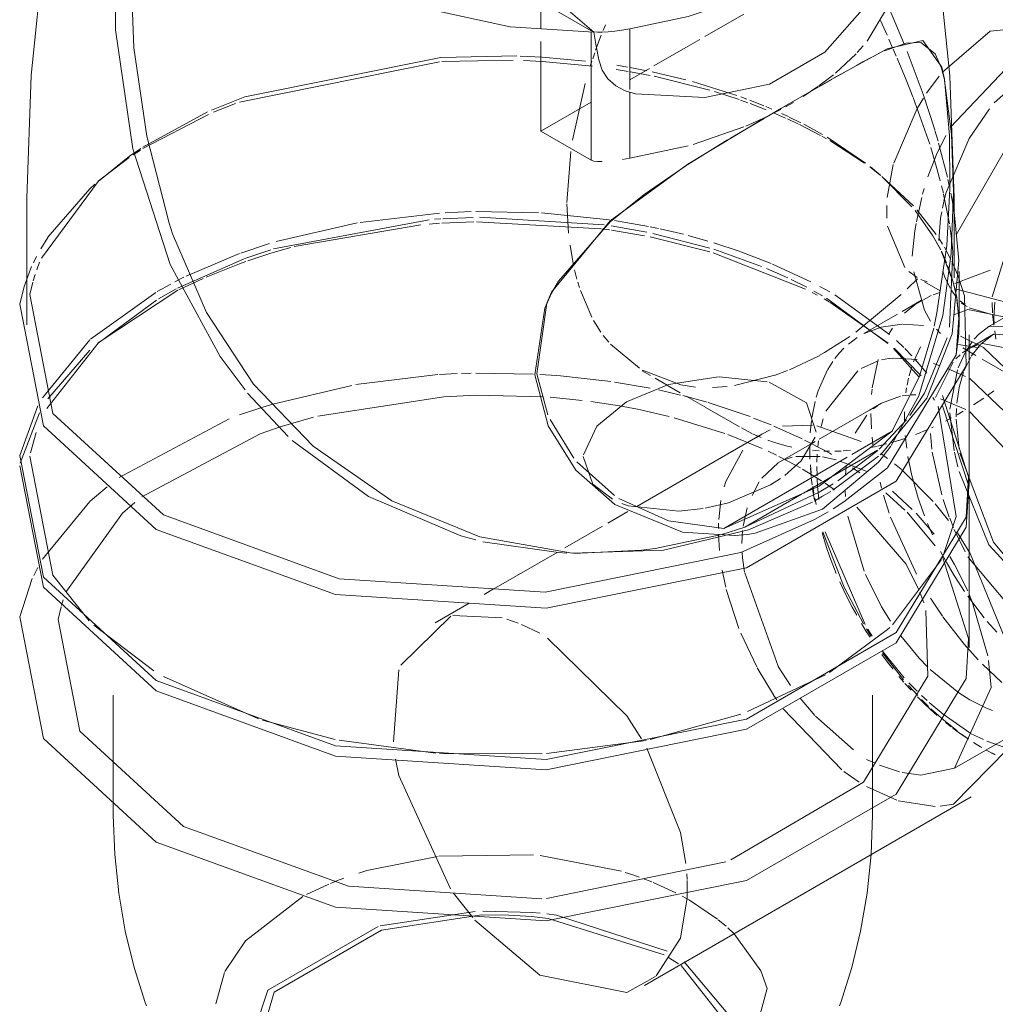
# Model space of a CAD drawing. Header units: inches. Extents: x -332 to 1204, y -60 to 270.
# Tile 67 of 91: x 456.8 to 460.96, y -3.67 to 0.53. Entities that reach past the tile are written whole.
import ezdxf

# ---------------------------------------------------------------- set-up
doc = ezdxf.new("R2010")
doc.units = ezdxf.units.IN
doc.header["$MEASUREMENT"] = 0
doc.layers.add('P-SANR-FIXT', color=6, linetype='Continuous', lineweight=9)

# ---------------------------------------------------------------- blocks, each defined once
blk = doc.blocks.new('Water Closet-Wall Mounted-Sloan-Valve-WETS-24501201 - WETS-2450_1201-2933277-WASTE AND VENT RISER DIAGRAM')
at = {"layer": 'P-SANR-FIXT'}
for p, q in [((-156.5502, 0.4804), (-156.7758, 0.6755)), ((-156.7758, 0.6098), (-156.5611, 0.4859)), ((-156.7758, 0.4944), (-156.7758, 0.6098)), ((-156.0771, 0.4614), (-155.9109, 0.5573)), ((-155.2975, 0.5867), (-155.3846, 0.4423)), ((-156.5007, 0.5122), (-156.5107, 0.4875)), ((-155.2993, 0.468), (-155.3278, 0.5306)), ((-156.5611, 0.4859), (-156.5502, 0.4824)), ((-156.5611, -0.066), (-156.5611, 0.481)), ((-156.5183, 0.4682), (-156.5422, 0.4038)), ((-156.3969, 0.2361), (-156.3969, 0.4948)), ((-156.7758, 0.058), (-156.7758, 0.4412)), ((-156.2935, 0.3365), (-156.1475, 0.4207)), ((-156.1474, 0.4208), (-156.0981, 0.4493)), ((-155.4006, 0.4227), (-155.4262, 0.3938)), ((-155.2174, 0.434), (-155.3097, 0.4004)), ((-155.2755, 0.4142), (-155.2914, 0.4504)), ((-155.1557, 0.436), (-155.2174, 0.434)), ((-155.0946, 0.3883), (-155.1557, 0.436)), ((-156.8789, 0.3788), (-157.2028, 0.373)), ((-156.8642, 0.3783), (-156.7703, 0.3738)), ((-156.7703, 0.3738), (-156.8642, 0.3783)), ((-156.5464, 0.3918), (-156.5549, 0.367)), ((-155.4315, 0.3881), (-155.5198, 0.3054)), ((-155.3313, 0.3907), (-155.4026, 0.3538)), ((-155.2602, 0.3787), (-155.273, 0.4085)), ((-155.2142, 0.3978), (-155.1459, 0.2154)), ((-157.2076, 0.354), (-158.0609, 0.1816)), ((-156.8945, 0.3604), (-157.1989, 0.3546)), ((-156.7702, 0.3551), (-156.8503, 0.359)), ((-156.7703, 0.3738), (-156.5849, 0.3573)), ((-156.5849, 0.3573), (-156.7703, 0.3738)), ((-156.5551, 0.3354), (-156.7702, 0.3551)), ((-156.5582, 0.357), (-156.5653, 0.335)), ((-156.4523, 0.3391), (-156.4065, 0.3314)), ((-156.4065, 0.3314), (-156.4523, 0.3391)), ((-155.4273, 0.3401), (-155.5231, 0.2859)), ((-155.4026, 0.3538), (-155.4273, 0.3401)), ((-155.2184, 0.2775), (-155.2563, 0.3696)), ((-154.6552, 0.3451), (-154.8425, 0.1785)), ((-156.4037, 0.3132), (-156.455, 0.3215)), ((-156.3969, 0.2767), (-156.3123, 0.3256)), ((-156.3943, 0.3293), (-156.3236, 0.3158)), ((-156.3236, 0.3158), (-156.3943, 0.3293)), ((-156.3093, 0.2956), (-156.3938, 0.3115)), ((-156.3015, 0.3113), (-156.1572, 0.2773)), ((-156.1572, 0.2773), (-156.3015, 0.3113)), ((-155.5283, 0.2983), (-155.5906, 0.2508)), ((-155.0045, -0.3845), (-154.6137, 0.2981)), ((-156.5874, 0.2615), (-156.6404, 0.0198)), ((-156.0553, 0.2328), (-156.2929, 0.2922)), ((-156.1295, 0.2699), (-155.9398, 0.2105)), ((-155.9398, 0.2105), (-156.1295, 0.2699)), ((-155.5355, 0.2789), (-155.7379, 0.1627)), ((-155.1897, 0.2047), (-155.2184, 0.2775)), ((-155.077, 0.2931), (-155.1309, 0.2204)), ((-155.0243, 0.0447), (-155.0564, 0.2858)), ((-155.055, 0.2803), (-155.0326, 0.0399)), ((-156.3969, -0.0571), (-156.3969, 0.225)), ((-155.9302, 0.1926), (-156.0359, 0.227)), ((-155.5941, 0.2483), (-155.6574, 0.206)), ((-155.1459, 0.2154), (-155.0961, 0.0636)), ((-158.0778, 0.1754), (-158.1716, 0.1385)), ((-156.7758, 0.058), (-156.5611, 0.182)), ((-155.8932, 0.1794), (-155.9251, 0.1908)), ((-155.9225, 0.2043), (-155.8977, 0.1952)), ((-155.8977, 0.1952), (-155.9225, 0.2043)), ((-155.8844, 0.1901), (-155.8254, 0.1668)), ((-155.8254, 0.1668), (-155.8844, 0.1901)), ((-155.8143, 0.149), (-155.8837, 0.1759)), ((-155.6986, 0.1809), (-155.7323, 0.1618)), ((-155.1176, 0.0021), (-155.1884, 0.2014)), ((-158.1934, 0.1292), (-158.4734, -0.0163)), ((-158.4732, -0.0097), (-158.1975, 0.1399)), ((-158.1975, 0.1399), (-158.4732, -0.0097)), ((-155.8164, 0.163), (-155.7903, 0.152)), ((-155.7903, 0.152), (-155.8164, 0.163)), ((-155.7497, 0.1558), (-155.8152, 0.1175)), ((-155.753, 0.1506), (-155.8116, 0.1207)), ((-155.7323, 0.114), (-155.7839, 0.1364)), ((-155.7499, 0.1341), (-155.7197, 0.12)), ((-155.7197, 0.12), (-155.7499, 0.1341)), ((-155.8242, 0.1122), (-155.9675, 0.0282)), ((-155.8164, 0.1184), (-155.9018, 0.08)), ((-155.6773, 0.0884), (-155.7242, 0.1104)), ((-155.7162, 0.1184), (-155.6672, 0.0943)), ((-155.6672, 0.0943), (-155.7162, 0.1184)), ((-155.5837, 0.0403), (-155.6723, 0.0859)), ((-155.6538, 0.0875), (-155.5745, 0.0441)), ((-155.5745, 0.0441), (-155.6538, 0.0875)), ((-156.5611, -0.066), (-156.7758, 0.058)), ((-155.9109, 0.0762), (-156.127, 0.0013)), ((-155.0953, 0.0609), (-155.0819, 0.0158)), ((-155.9798, 0.021), (-156.1491, -0.0838)), ((-155.5581, 0.0261), (-155.5779, 0.0371)), ((-155.5552, 0.0328), (-155.3914, -0.0777)), ((-155.3914, -0.0777), (-155.5552, 0.0328)), ((-155.3949, -0.0781), (-155.5439, 0.0179)), ((-155.0489, 0.0392), (-155.088, -0.0414)), ((-155.0794, 0.0071), (-155.0421, -0.1376)), ((-158.5298, -0.0486), (-158.4818, -0.0154)), ((-158.4818, -0.0154), (-158.5298, -0.0486)), ((-158.4834, -0.0226), (-158.515, -0.0432)), ((-156.6476, -0.0292), (-156.6655, -0.2467)), ((-156.1474, -0.0044), (-156.3969, -0.0571)), ((-155.088, -0.0414), (-155.1253, -0.1374)), ((-158.5312, -0.0541), (-158.6638, -0.1552)), ((-156.3969, -0.0571), (-156.4283, -0.0626)), ((-156.1536, -0.0868), (-156.3355, -0.2114)), ((-155.3298, -0.1277), (-155.3727, -0.0944)), ((-155.3706, -0.0939), (-155.3266, -0.1304)), ((-155.3266, -0.1304), (-155.3706, -0.0939)), ((-155.2727, -0.0844), (-155.2985, -0.2247)), ((-155.1864, -0.2611), (-155.3211, -0.1347)), ((-155.321, -0.1353), (-155.1937, -0.264)), ((-155.1937, -0.264), (-155.321, -0.1353)), ((-155.0396, -0.1487), (-155.0342, -0.1733)), ((-155.1409, -0.1866), (-155.1477, -0.2103)), ((-155.0592, -0.2061), (-155.0666, -0.1756)), ((-155.0473, -0.2042), (-155.0567, -0.2396)), ((-155.0274, -0.2065), (-155.0191, -0.2513)), ((-158.9682, -0.2272), (-158.9682, -0.7675)), ((-156.6656, -0.2517), (-156.6577, -0.3764)), ((-156.3355, -0.2114), (-156.4809, -0.3288)), ((-155.1514, -0.2243), (-155.1744, -0.3289)), ((-155.0574, -0.2426), (-155.0634, -0.2701)), ((-155.0331, -0.3369), (-155.0582, -0.2104)), ((-155.0191, -0.2513), (-155.0111, -0.3)), ((-155.0135, -0.5671), (-155.0135, -0.2272)), ((-157.2076, -0.2911), (-157.546, -0.3311)), ((-157.0726, -0.2852), (-157.1844, -0.2896)), ((-156.7853, -0.2902), (-157.0538, -0.2848)), ((-156.4836, -0.3197), (-156.7733, -0.2909)), ((-155.3006, -0.2589), (-155.3009, -0.2802)), ((-155.3009, -0.2802), (-155.3, -0.3123)), ((-155.0899, -0.3821), (-155.1717, -0.2774)), ((-155.0663, -0.2853), (-155.0708, -0.3128)), ((-157.2529, -0.3195), (-157.9159, -0.4437)), ((-157.5597, -0.3335), (-157.9048, -0.4127)), ((-157.2076, -0.3349), (-157.2524, -0.3381)), ((-157.2028, -0.3159), (-157.2297, -0.3177)), ((-157.0611, -0.3284), (-157.1989, -0.3343)), ((-157.065, -0.3097), (-157.1942, -0.3153)), ((-156.5199, -0.358), (-157.0509, -0.3282)), ((-156.5053, -0.3419), (-157.0376, -0.3091)), ((-156.4809, -0.3288), (-156.7007, -0.5814)), ((-156.3165, -0.348), (-156.4621, -0.3228)), ((-155.1756, -0.3358), (-155.1807, -0.3674)), ((-155.0709, -0.3133), (-155.0781, -0.4088)), ((-157.2885, -0.3411), (-157.8279, -0.4345)), ((-156.4831, -0.3632), (-156.5168, -0.3584)), ((-156.3236, -0.3731), (-156.4756, -0.3462)), ((-156.3338, -0.3885), (-156.475, -0.3644)), ((-156.274, -0.3569), (-156.3093, -0.3495)), ((-156.1672, -0.3819), (-156.2667, -0.3584)), ((-155.2968, -0.3476), (-155.2237, -0.5238)), ((-155.1807, -0.3674), (-155.1929, -0.4751)), ((-155.0212, -0.4257), (-155.0316, -0.3461)), ((-158.8793, -0.3953), (-158.9088, -0.4432)), ((-156.0553, -0.4561), (-156.3093, -0.3933)), ((-156.0547, -0.4406), (-156.2978, -0.3784)), ((-156.0631, -0.4106), (-156.1482, -0.3868)), ((-155.9258, -0.4552), (-156.0386, -0.4179)), ((-155.0629, -0.424), (-155.0791, -0.3983)), ((-157.9338, -0.4213), (-158.0558, -0.4616)), ((-157.9276, -0.4474), (-158.0378, -0.4846)), ((-157.8421, -0.4383), (-157.9271, -0.4627)), ((-156.6514, -0.4281), (-156.6361, -0.5153)), ((-155.6475, -0.6152), (-156.0405, -0.4606)), ((-155.8344, -0.5185), (-156.038, -0.4458)), ((-155.7941, -0.5061), (-155.9228, -0.4563)), ((-155.0456, -0.5032), (-155.0678, -0.4539)), ((-155.0669, -0.4559), (-155.0185, -0.5815)), ((-155.0268, -0.4898), (-155.055, -0.4373)), ((-155.0335, -0.7775), (-155.0182, -0.4564)), ((-155.0182, -0.4564), (-155.0212, -0.4257)), ((-158.9266, -0.4759), (-158.9399, -0.5029)), ((-158.9261, -0.5327), (-158.9136, -0.5006)), ((-158.9136, -0.5006), (-158.9261, -0.5327)), ((-158.0412, -0.4858), (-158.3252, -0.6113)), ((-158.0609, -0.4634), (-158.2883, -0.5603)), ((-157.9274, -0.4628), (-158.0253, -0.4946)), ((-155.0125, -0.5203), (-155.0227, -0.4981)), ((-158.9476, -0.5197), (-158.9798, -0.605)), ((-156.632, -0.5338), (-156.6218, -0.5739)), ((-155.722, -0.5678), (-155.8135, -0.5271)), ((-155.6245, -0.5844), (-155.7882, -0.5086)), ((-155.2064, -0.541), (-155.1715, -0.5663)), ((-155.1851, -0.5419), (-155.1404, -0.7048)), ((-155.061, -0.5392), (-155.0526, -0.5648)), ((-155.0202, -0.5757), (-155.041, -0.5148)), ((-154.9975, -0.5565), (-155.0125, -0.5203)), ((-155.0103, -0.5918), (-154.859, -0.5353)), ((-154.9922, -0.7675), (-154.9922, -0.5406)), ((-154.4449, -0.5323), (-154.8648, -0.7747)), ((-158.9557, -0.639), (-158.943, -0.5856)), ((-158.943, -0.5856), (-158.9557, -0.639)), ((-158.9417, -0.581), (-158.933, -0.5527)), ((-158.933, -0.5527), (-158.9417, -0.581)), ((-158.2982, -0.5652), (-158.3371, -0.585)), ((-158.2168, -0.5699), (-158.3201, -0.6189)), ((-156.7007, -0.5814), (-156.7301, -0.6331)), ((-156.6183, -0.5861), (-156.6113, -0.609)), ((-155.6412, -0.608), (-155.7089, -0.574)), ((-155.2142, -0.6147), (-155.1702, -0.5713)), ((-155.1559, -0.5744), (-155.1279, -0.5852)), ((-155.1404, -0.5842), (-155.0729, -0.6232)), ((-155.0526, -0.5648), (-155.0304, -0.6119)), ((-155.0023, -0.652), (-155.0187, -0.5807)), ((-154.9697, -0.6439), (-154.9975, -0.5565)), ((-158.3239, -0.6208), (-158.6638, -0.8442)), ((-158.3545, -0.5943), (-158.4121, -0.6262)), ((-158.3318, -0.6148), (-158.4064, -0.6569)), ((-156.607, -0.6222), (-156.5586, -0.7356)), ((-155.5745, -0.6448), (-155.6115, -0.624)), ((-155.5439, -0.6272), (-155.5856, -0.6046)), ((-155.0242, -0.6219), (-155.0013, -0.6519)), ((-155.0121, -0.6056), (-155.0034, -0.646)), ((-155.0037, -0.6164), (-154.6285, -0.715)), ((-158.4187, -0.63), (-158.6969, -0.8296)), ((-156.7301, -0.6331), (-156.7587, -0.6971)), ((-155.5978, -0.641), (-155.6184, -0.6301)), ((-155.5468, -0.6693), (-155.5674, -0.6576)), ((-155.2955, -0.847), (-155.5575, -0.6548)), ((-155.2944, -0.846), (-155.5439, -0.671)), ((-155.289, -0.8091), (-155.5219, -0.6405)), ((-155.4322, -0.7987), (-155.2396, -0.6387)), ((-155.1519, -0.6632), (-155.235, -0.7112)), ((-155.179, -0.6806), (-155.1118, -0.6434)), ((-155.1029, -0.6398), (-155.0746, -0.6302)), ((-155.0034, -0.646), (-154.9928, -0.7399)), ((-154.9928, -0.7406), (-155.0023, -0.652)), ((-154.9878, -0.6658), (-154.9704, -0.6805)), ((-154.8395, -0.6718), (-154.8439, -0.7361)), ((-156.7587, -0.6971), (-156.802, -0.9817)), ((-156.7937, -0.9769), (-156.7508, -0.6761)), ((-155.2243, -0.7187), (-155.179, -0.6806)), ((-155.1404, -0.7048), (-155.1146, -0.7526)), ((-154.9828, -0.6752), (-154.9575, -0.6898)), ((-154.9486, -0.6949), (-154.8582, -0.7231)), ((-154.8512, -0.6724), (-154.8498, -0.7174)), ((-156.5507, -0.7501), (-156.5203, -0.7986)), ((-155.2542, -0.7223), (-155.3978, -0.8052)), ((-154.9933, -0.8057), (-154.9924, -0.7524)), ((-154.8493, -0.7242), (-154.8443, -0.7693)), ((-154.8439, -0.7361), (-154.8421, -0.7657)), ((-155.3969, -0.8052), (-155.3247, -0.7776)), ((-155.3238, -0.7773), (-155.2343, -0.7646)), ((-155.2927, -0.8091), (-155.2762, -0.7822)), ((-155.2321, -0.7646), (-155.1446, -0.7702)), ((-155.0891, -0.7865), (-155.0719, -0.8043)), ((-154.8398, -0.793), (-154.8354, -0.8289)), ((-158.7001, -0.8325), (-158.9014, -1.0791)), ((-156.5095, -0.8136), (-156.4862, -0.8426)), ((-155.464, -0.8501), (-155.4269, -0.8225)), ((-155.2285, -0.8645), (-155.2597, -0.8351)), ((-155.1393, -1.059), (-155.0436, -0.8228)), ((-155.0047, -0.896), (-154.9933, -0.8057)), ((-154.9865, -0.8163), (-154.8887, -0.8653)), ((-154.8453, -0.8084), (-154.9546, -0.8715)), ((-154.9489, -1.4564), (-154.9489, -0.8113)), ((-154.9277, -0.8298), (-154.9096, -0.8098)), ((-154.8453, -0.8084), (-154.8995, -0.8501)), ((-154.4975, -0.827), (-154.8453, -0.8084)), ((-158.7001, -0.8763), (-158.8793, -1.0843)), ((-156.4791, -0.8507), (-156.3555, -0.9533)), ((-155.5034, -0.889), (-155.4831, -0.8675)), ((-155.1641, -0.9895), (-155.2721, -0.8692)), ((-155.1546, -0.986), (-155.2694, -0.868)), ((-155.1934, -0.9), (-155.2235, -0.8693)), ((-155.1872, -0.9264), (-155.157, -0.8619)), ((-154.9941, -0.8516), (-154.907, -0.8666)), ((-154.9766, -0.8663), (-154.9208, -0.8985)), ((-154.9657, -0.8856), (-154.9367, -0.8411)), ((-154.901, -0.8516), (-154.9401, -0.9012)), ((-154.8924, -0.8472), (-154.5708, -0.9096)), ((-155.7159, -0.96), (-155.5894, -0.8998)), ((-155.5222, -0.9122), (-155.5034, -0.889)), ((-155.4095, -0.9541), (-155.3405, -0.9224)), ((-155.3625, -1.0363), (-155.3378, -0.916)), ((-155.3226, -0.9177), (-155.2923, -0.9122)), ((-155.2898, -0.9119), (-155.2706, -0.9101)), ((-155.2682, -0.91), (-155.1712, -0.9162)), ((-155.1292, -0.974), (-155.179, -0.9155)), ((-155.0054, -0.9134), (-154.9873, -0.8955)), ((-154.9962, -0.9514), (-154.9673, -0.8884)), ((-154.9426, -0.9053), (-154.9712, -0.9634)), ((-154.8933, -0.9144), (-154.7507, -0.9967)), ((-156.3435, -0.9636), (-156.3081, -0.9841)), ((-156.3422, -0.9613), (-156.179, -1.0243)), ((-155.7759, -0.9825), (-155.7243, -0.9633)), ((-155.5927, -1.0494), (-155.5529, -0.9594)), ((-155.5598, -1.136), (-155.4246, -0.9641)), ((-155.5525, -0.9586), (-155.5308, -0.924)), ((-155.2054, -0.985), (-155.1944, -0.9469)), ((-155.102, -0.9328), (-155.0769, -0.9409)), ((-155.0926, -1.078), (-155.0175, -0.9276)), ((-155.0382, -0.9553), (-154.9645, -0.9884)), ((-155.0316, -1.128), (-154.9995, -0.9601)), ((-157.2146, -0.9804), (-157.5644, -1.0232)), ((-157.1332, -0.976), (-157.2076, -0.98)), ((-157.0726, -0.9741), (-157.1139, -0.9753)), ((-156.8086, -0.9779), (-157.0538, -0.9737)), ((-156.7456, -1.1514), (-156.7937, -0.9769)), ((-156.7075, -0.9843), (-156.78, -0.9794)), ((-156.4775, -1.0095), (-156.7044, -0.9845)), ((-156.2887, -0.9953), (-156.2368, -1.0252)), ((-155.8104, -1.0107), (-156.0158, -0.9901)), ((-155.9504, -1.0266), (-155.7784, -0.9834)), ((-155.214, -1.0255), (-155.2078, -0.9951)), ((-154.9733, -0.9689), (-154.9923, -1.0358)), ((-157.5819, -1.0263), (-157.9188, -1.1057)), ((-156.3093, -1.0384), (-156.4613, -1.0119)), ((-156.1797, -1.0677), (-156.274, -1.0458)), ((-156.2351, -1.0262), (-156.1811, -1.0574)), ((-156.179, -1.0243), (-156.1158, -1.0339)), ((-156.0433, -1.0357), (-155.9815, -1.0309)), ((-155.6428, -1.1004), (-155.8018, -1.0131)), ((-155.6012, -1.077), (-155.5927, -1.0494)), ((-155.3654, -1.0646), (-155.3632, -1.0421)), ((-155.219, -1.0575), (-155.2159, -1.0363)), ((-154.9923, -1.0358), (-155.0018, -1.1016)), ((-158.0268, -1.0588), (-157.8543, -1.2443)), ((-156.7648, -1.0748), (-157.0512, -1.0684)), ((-156.5993, -1.0902), (-156.7364, -1.0768)), ((-156.0666, -1.0984), (-156.1709, -1.0699)), ((-156.1565, -1.0716), (-156.0771, -1.1174)), ((-155.2426, -1.0723), (-155.3225, -1.1019)), ((-155.2064, -1.0675), (-155.2352, -1.0709)), ((-155.202, -1.1548), (-155.1393, -1.059)), ((-155.1764, -1.0668), (-155.2004, -1.0671)), ((-155.097, -1.0887), (-155.1038, -1.0773)), ((-154.9634, -1.1297), (-155.0714, -1.0842)), ((-154.9516, -1.4169), (-155.0629, -1.0691)), ((-154.9301, -1.1094), (-154.8866, -1.0806)), ((-154.8709, -1.0694), (-154.8438, -1.0501)), ((-158.9211, -1.1141), (-158.9987, -1.3251)), ((-157.9619, -1.1189), (-158.0609, -1.1524)), ((-157.9191, -1.1058), (-157.9619, -1.1189)), ((-156.4399, -1.1137), (-156.563, -1.0948)), ((-156.0745, -1.1189), (-155.9283, -1.2033)), ((-155.8834, -1.1596), (-156.063, -1.0995)), ((-155.6017, -1.2255), (-155.6428, -1.1004)), ((-155.6199, -1.1653), (-155.6061, -1.0955)), ((-155.3746, -1.1321), (-155.5893, -1.256)), ((-155.3225, -1.1019), (-155.3745, -1.132)), ((-155.3405, -1.1134), (-155.3582, -1.127)), ((-154.9504, -1.456), (-155.0629, -1.1129)), ((-155.0034, -1.125), (-155.0043, -1.1599)), ((-158.9148, -1.1428), (-158.9963, -1.3576)), ((-158.1058, -1.1692), (-158.5741, -1.4193)), ((-157.7457, -1.1624), (-157.8876, -1.2035)), ((-156.6354, -1.3367), (-156.7367, -1.1721)), ((-155.9914, -1.2312), (-156.2079, -1.1641)), ((-155.7941, -1.195), (-155.8683, -1.1654)), ((-155.5804, -1.2011), (-155.5716, -1.1688)), ((-155.3856, -1.1535), (-155.4354, -1.2294)), ((-155.3663, -1.2112), (-155.3686, -1.1469)), ((-155.3324, -1.299), (-155.216, -1.1732)), ((-155.225, -1.1792), (-155.2251, -1.1396)), ((-155.0501, -1.1785), (-155.0246, -1.1652)), ((-155.013, -1.306), (-155.0318, -1.144)), ((-155.0042, -1.1699), (-154.9923, -1.2978)), ((-155.0006, -1.1517), (-154.9741, -1.1366)), ((-155.9202, -1.208), (-155.8761, -1.2315)), ((-155.7973, -1.2165), (-155.8336, -1.2343)), ((-155.6616, -1.2549), (-155.7827, -1.1998)), ((-155.618, -1.1958), (-155.7453, -1.2004)), ((-155.6267, -1.2287), (-155.6217, -1.178)), ((-155.41, -1.2659), (-155.599, -1.1985)), ((-155.1524, -1.2261), (-155.1268, -1.215)), ((-155.1094, -1.2075), (-155.1014, -1.2037)), ((-158.9279, -1.2266), (-158.9529, -1.3146)), ((-155.8336, -1.2343), (-156.3669, -1.5422)), ((-155.8316, -1.2957), (-155.9778, -1.2361)), ((-155.8732, -1.2328), (-155.837, -1.249)), ((-155.8336, -1.2343), (-155.8568, -1.2492)), ((-155.6653, -1.3475), (-155.6058, -1.2475)), ((-155.2776, -1.2218), (-155.4495, -1.321)), ((-155.3597, -1.2798), (-155.3634, -1.2465)), ((-155.2494, -1.2613), (-155.2239, -1.2527)), ((-155.2155, -1.2939), (-155.2217, -1.24)), ((-155.1783, -1.2362), (-155.1556, -1.2275)), ((-155.1087, -1.2981), (-155.1135, -1.2321)), ((-155.8078, -1.2602), (-155.7837, -1.269)), ((-155.7837, -1.269), (-155.736, -1.2829)), ((-155.6298, -1.2794), (-155.7632, -1.3564)), ((-155.736, -1.2829), (-155.7051, -1.2898)), ((-155.6254, -1.2728), (-155.6511, -1.26)), ((-155.6064, -1.2659), (-155.6298, -1.2794)), ((-155.6287, -1.3127), (-155.6289, -1.2861)), ((-155.5439, -1.3161), (-155.6254, -1.2728)), ((-155.5945, -1.2884), (-155.5915, -1.2623)), ((-155.3698, -1.2911), (-155.3449, -1.2864)), ((-155.3407, -1.2854), (-155.3014, -1.2761)), ((-155.3115, -1.3229), (-155.2835, -1.2852)), ((-155.2852, -1.2716), (-155.2501, -1.2615)), ((-156.595, -1.3296), (-156.5548, -1.4478)), ((-155.4698, -1.3327), (-155.9957, -1.6364)), ((-155.7713, -1.3241), (-155.8068, -1.3071)), ((-155.6897, -1.3666), (-155.7612, -1.3291)), ((-155.7338, -1.3423), (-155.7043, -1.333)), ((-155.6888, -1.3298), (-155.5845, -1.3295)), ((-155.6291, -1.3036), (-155.6284, -1.3412)), ((-155.5983, -1.3532), (-155.5969, -1.3199)), ((-155.5747, -1.3311), (-155.5161, -1.3443)), ((-155.5684, -1.3065), (-155.5455, -1.3072)), ((-155.5364, -1.3206), (-155.5439, -1.3161)), ((-155.3396, -1.3032), (-155.539, -1.4184)), ((-155.3357, -1.3281), (-155.5312, -1.4737)), ((-155.5224, -1.3069), (-155.4952, -1.3062)), ((-155.5091, -1.4328), (-155.3386, -1.3045)), ((-155.4872, -1.3058), (-155.4558, -1.3032)), ((-155.2973, -1.3379), (-155.322, -1.32)), ((-155.1932, -1.4106), (-155.2101, -1.329)), ((-155.0663, -1.493), (-155.107, -1.3116)), ((-154.9974, -1.3733), (-155.0119, -1.3114)), ((-156.4617, -1.4961), (-156.6229, -1.3517)), ((-155.8331, -1.4221), (-155.7632, -1.3564)), ((-155.7351, -1.4108), (-155.6653, -1.3475)), ((-155.6691, -1.3781), (-155.6897, -1.3666)), ((-155.5789, -1.4333), (-155.6602, -1.3832)), ((-155.6264, -1.3788), (-155.6233, -1.4149)), ((-155.6233, -1.4007), (-155.6263, -1.3652)), ((-155.598, -1.4124), (-155.5986, -1.3726)), ((-155.4963, -1.3503), (-155.3889, -1.3928)), ((-155.4734, -1.3666), (-155.4773, -1.4105)), ((-155.4157, -1.3994), (-155.4472, -1.3777)), ((-155.2396, -1.3839), (-155.2678, -1.3606)), ((-155.1026, -1.5211), (-155.2382, -1.3851)), ((-155.7971, -1.4506), (-155.7536, -1.4238)), ((-155.539, -1.4184), (-155.6552, -1.4854)), ((-155.6226, -1.421), (-155.6191, -1.4509)), ((-155.5957, -1.4548), (-155.5974, -1.4265)), ((-155.166, -1.507), (-155.1932, -1.4106)), ((-158.6259, -1.4584), (-158.6983, -1.5198)), ((-156.5548, -1.4478), (-156.4701, -1.5116)), ((-155.8752, -1.4955), (-155.8442, -1.4381)), ((-155.6167, -1.4683), (-155.6132, -1.492)), ((-155.6117, -1.4854), (-155.6162, -1.4576)), ((-155.5899, -1.5126), (-155.5957, -1.4548)), ((-155.5233, -1.4715), (-155.5629, -1.4439)), ((-155.3228, -1.4651), (-155.3294, -1.4396)), ((-156.2317, -1.6043), (-156.4437, -1.5081)), ((-155.6638, -1.4904), (-155.9065, -1.6305)), ((-155.613, -1.4929), (-155.6091, -1.515)), ((-155.5745, -1.4993), (-155.6109, -1.52)), ((-155.6024, -1.5345), (-155.6078, -1.5071)), ((-155.5389, -1.4784), (-155.5745, -1.4993)), ((-155.4775, -1.4782), (-155.4762, -1.5004)), ((-155.2899, -1.5716), (-155.3145, -1.4945)), ((-155.2235, -1.5583), (-155.3051, -1.4843)), ((-155.2762, -1.4778), (-155.1919, -1.5553)), ((-155.1394, -1.5823), (-155.166, -1.507)), ((-154.9489, -2.1453), (-154.9489, -1.5003)), ((-158.7001, -1.5214), (-158.9014, -1.7681)), ((-156.4309, -1.5299), (-156.4035, -1.5396)), ((-156.4035, -1.5396), (-156.1869, -1.5634)), ((-156.1869, -1.5634), (-156.0834, -1.5521)), ((-156.0082, -1.5171), (-156.0174, -1.5985)), ((-155.9134, -1.6271), (-155.8953, -1.5487)), ((-155.6179, -1.5238), (-155.8906, -1.6422)), ((-155.4843, -1.5235), (-155.5299, -1.5525)), ((-155.5299, -1.5525), (-155.4843, -1.5235)), ((-155.0376, -1.6023), (-155.0935, -1.5317)), ((-155.034, -1.588), (-155.0602, -1.5128)), ((-156.4051, -1.5643), (-156.4903, -1.6135)), ((-155.5511, -1.5654), (-155.6094, -1.5988)), ((-155.6094, -1.5988), (-155.5511, -1.5654)), ((-155.466, -1.5842), (-155.3972, -1.8189)), ((-155.1742, -1.832), (-155.2841, -1.588)), ((-155.0939, -1.7104), (-155.2143, -1.5674)), ((-155.1756, -1.572), (-155.0986, -1.6609)), ((-155.0165, -1.6319), (-155.0323, -1.5924)), ((-156.5123, -1.6262), (-156.6731, -1.719)), ((-155.9957, -1.6364), (-156.2317, -1.6043)), ((-156.0181, -1.6137), (-156.0186, -1.6373)), ((-156.0038, -1.6619), (-155.9065, -1.6305)), ((-155.1053, -1.6639), (-155.1264, -1.6149)), ((-156.0184, -1.662), (-156.0143, -1.731)), ((-155.9469, -1.6669), (-155.8947, -1.6618)), ((-155.9189, -1.7007), (-155.9157, -1.6451)), ((-155.4806, -1.8914), (-155.5731, -1.6503)), ((-155.3934, -2.0458), (-155.5629, -1.6511)), ((-154.9666, -1.7367), (-155.0126, -1.6411)), ((-154.9444, -1.7434), (-154.9996, -1.6558)), ((-156.707, -1.7386), (-156.9759, -1.8938)), ((-156.6346, -1.7428), (-156.3461, -1.7296)), ((-155.9156, -1.7614), (-155.9175, -1.7394)), ((-155.9069, -1.8233), (-155.9155, -1.7624)), ((-155.0448, -1.7838), (-155.0708, -1.7354)), ((-154.9516, -2.1058), (-155.0629, -1.758)), ((-155.032, -1.7559), (-155.0111, -1.7906)), ((-154.6945, -2.0684), (-154.9546, -1.758)), ((-158.9211, -1.803), (-158.9384, -1.837)), ((-155.2765, -2.0479), (-155.0671, -1.7686)), ((-155.0136, -1.8372), (-155.0448, -1.7838)), ((-155.0111, -1.7906), (-154.9552, -1.9032)), ((-156.0027, -1.8148), (-155.9877, -1.8863)), ((-155.7633, -2.2245), (-155.9065, -1.8255)), ((-154.9692, -1.906), (-155.0136, -1.8372)), ((-158.9448, -1.8507), (-158.9987, -2.014)), ((-155.5002, -1.8645), (-155.4836, -1.9007)), ((-156.9774, -1.8947), (-157.018, -1.9181)), ((-155.9851, -1.897), (-155.9316, -2.0626)), ((-155.3995, -2.0436), (-155.4799, -1.8929)), ((-155.1507, -1.9311), (-155.159, -1.9087)), ((-155.1432, -1.9537), (-155.1507, -1.9312)), ((-154.8855, -2.0174), (-154.9555, -1.9257)), ((-154.9494, -1.9168), (-154.9347, -1.9536)), ((-158.813, -1.9408), (-158.8205, -1.9645)), ((-157.0823, -1.9553), (-157.2269, -2.0388)), ((-155.0635, -2.01), (-155.1148, -1.9332)), ((-154.9347, -1.9536), (-154.8697, -2.1798)), ((-157.3734, -2.2195), (-157.1596, -2.0102)), ((-157.1516, -2.008), (-156.9416, -2.0173)), ((-154.9711, -2.1295), (-155.0608, -2.0138)), ((-158.682, -2.0497), (-158.4263, -2.244)), ((-156.9206, -2.0236), (-156.8731, -2.0406)), ((-156.859, -2.0463), (-156.7804, -2.083)), ((-154.8315, -2.0791), (-154.8724, -2.0329)), ((-155.9236, -2.0827), (-155.8552, -2.2269)), ((-155.368, -2.0946), (-155.3871, -2.0641)), ((-155.3629, -2.0953), (-155.3814, -2.0658)), ((-155.2412, -2.0942), (-155.1624, -2.1898)), ((-154.9108, -2.1968), (-154.9711, -2.1295)), ((-155.2287, -2.2829), (-155.3194, -2.1664)), ((-155.2261, -2.2737), (-155.3191, -2.1593)), ((-155.7113, -2.3063), (-155.7632, -2.2248)), ((-155.1624, -2.1898), (-155.1256, -2.228)), ((-154.8096, -2.2938), (-154.8926, -2.2156)), ((-157.405, -2.5462), (-157.381, -2.2401)), ((-155.8949, -2.418), (-155.5617, -2.2605)), ((-155.8531, -2.2307), (-155.7833, -2.3469)), ((-155.2487, -2.2679), (-155.228, -2.2919)), ((-155.1156, -2.2378), (-154.9939, -2.3375)), ((-158.3859, -2.268), (-157.9806, -2.4483)), ((-155.223, -2.2977), (-155.1967, -2.3267)), ((-155.1686, -2.3496), (-155.2079, -2.3068)), ((-155.1714, -2.3306), (-155.2065, -2.2949)), ((-158.5993, -2.3475), (-158.5993, -2.8591)), ((-155.7832, -2.347), (-155.769, -2.3679)), ((-155.361, -2.8591), (-155.361, -2.3475)), ((-155.129, -2.3705), (-155.1528, -2.3485)), ((-154.9939, -2.3375), (-154.9464, -2.3674)), ((-155.6074, -2.4342), (-155.6705, -2.3611)), ((-155.1223, -2.3961), (-155.1528, -2.3659)), ((-155.0594, -2.429), (-155.1191, -2.3792)), ((-154.9464, -2.3674), (-154.8751, -2.403)), ((-156.3096, -2.5369), (-155.9225, -2.4283)), ((-155.7421, -2.4059), (-155.492, -2.6662)), ((-155.1141, -2.4089), (-155.0854, -2.4345)), ((-155.059, -2.4534), (-155.1126, -2.4054)), ((-154.9464, -2.509), (-155.0594, -2.429)), ((-155.0111, -2.6591), (-154.5704, -2.4046)), ((-154.8751, -2.403), (-154.8502, -2.4128)), ((-157.963, -2.4541), (-157.6528, -2.5365)), ((-155.4432, -2.5814), (-155.6051, -2.4366)), ((-155.0009, -2.5), (-155.059, -2.4534)), ((-155.0501, -2.464), (-155.0262, -2.483)), ((-154.9515, -2.5353), (-154.9818, -2.5141)), ((-154.888, -2.5372), (-154.9429, -2.5108)), ((-157.6368, -2.5398), (-157.2247, -2.5955)), ((-156.7525, -2.5966), (-156.3268, -2.5404)), ((-154.7846, -2.5756), (-154.8734, -2.5436)), ((-157.2075, -2.5967), (-156.7699, -2.5977)), ((-154.8385, -2.6016), (-154.8763, -2.5817)), ((-154.8387, -2.6014), (-154.8656, -2.5877)), ((-155.3536, -2.6368), (-155.3871, -2.6218)), ((-155.2461, -2.6744), (-155.3321, -2.6457)), ((-155.4834, -2.6728), (-155.4182, -2.7181)), ((-155.1558, -2.6894), (-155.2356, -2.677)), ((-155.3871, -2.7369), (-155.2583, -2.7959)), ((-155.4162, -3.0557), (-154.9406, -2.7811)), ((-155.2526, -2.7978), (-155.0935, -2.8228)), ((-155.0733, -2.8216), (-155.016, -2.8119)), ((-156.8076, -3.0288), (-157.2116, -3.0346)), ((-156.432, -3.0991), (-156.7786, -3.0314)), ((-156.7516, -3.215), (-155.987, -3.0579)), ((-156.3339, -3.5855), (-155.4162, -3.0557)), ((-156.3831, -3.1147), (-156.4167, -3.1038)), ((-157.6433, -3.1387), (-157.6726, -3.1505)), ((-157.6165, -3.1285), (-157.6433, -3.1387)), ((-156.3562, -3.1241), (-156.3831, -3.1147)), ((-156.3029, -3.1443), (-156.3414, -3.1294)), ((-156.2002, -3.1906), (-156.2965, -3.1469)), ((-156.1534, -3.1094), (-156.1521, -3.1336)), ((-156.1519, -3.1379), (-156.1519, -3.2128)), ((-157.6807, -3.1539), (-157.7748, -3.1982)), ((-157.0666, -3.2959), (-157.1481, -3.1927)), ((-156.1426, -3.2218), (-156.1732, -3.2047)), ((-156.0228, -3.3026), (-156.1426, -3.2218)), ((-157.056, -3.2698), (-157.4611, -3.3318)), ((-156.8116, -3.2741), (-157.0231, -3.2685)), ((-156.7788, -3.2774), (-156.8116, -3.2741)), ((-156.7804, -3.5413), (-157.057, -3.3068)), ((-156.9128, -3.2856), (-157.0279, -3.285)), ((-156.8164, -3.2918), (-156.9128, -3.2856)), ((-156.7451, -3.2998), (-156.8164, -3.2918)), ((-156.7093, -3.2867), (-156.7499, -3.2809)), ((-156.2502, -3.4556), (-156.7451, -3.2998)), ((-156.2368, -3.4391), (-156.7093, -3.2867)), ((-155.9859, -3.3337), (-156.0191, -3.3055)), ((-155.9519, -3.3659), (-155.9784, -3.3404)), ((-155.8382, -3.5238), (-155.9519, -3.3659)), ((-156.189, -3.4931), (-156.2311, -3.4666)), ((-155.92, -3.7766), (-156.1645, -3.4848)), ((-155.9464, -3.7941), (-156.1768, -3.5013)), ((-158.1254, -3.5307), (-158.1626, -3.6647)), ((-156.4093, -3.6163), (-156.7804, -3.5413)), ((-156.2865, -3.5476), (-156.4093, -3.6163))]:
    blk.add_line(p, q, dxfattribs=at)
for points in [[(-158.9682, -0.2272, 0), (-158.9501, 0.2949, 0), (-158.8966, 0.8093, 0), (-158.8099, 1.3089, 0), (-158.6932, 1.7874, 0), (-158.5553, 2.2268, 0)], [(-155.0135, -0.2272, 0), (-155.0315, 0.2944, 0), (-155.0849, 0.8083, 0), (-155.1716, 1.3075, 0), (-155.2692, 1.7165, 0)], [(-156.3969, 0.4948, 0), (-156.1474, 0.5475, 0), (-155.9109, 0.6281, 0), (-155.6986, 0.7328, 0), (-155.5204, 0.8568, 0), (-155.3846, 0.9942, 0), (-155.2975, 1.1385, 0)], [(-156.5502, 0.4803, 0), (-156.9066, 0.5026, 0), (-157.261, 0.5796, 0), (-157.5979, 0.7073, 0), (-157.9028, 0.8793, 0), (-158.163, 1.0882, 0)], [(-158.5935, 0.9619, 0), (-158.5905, 0.4903, 0), (-158.5167, -0.0178, 0), (-158.3574, -0.5107, 0)], [(-155.2684, 0.8554, 0), (-155.3847, 0.6003, 0), (-155.5646, 0.395, 0), (-155.8008, 0.2587, 0), (-156.0766, 0.201, 0), (-156.3723, 0.218, 0)], [(-158.3614, -0.334, 0), (-158.4568, 0.0366, 0), (-158.5116, 0.413, 0), (-158.5262, 0.7889, 0)], [(-155.2968, 0.5963, 0), (-155.2775, 0.5514, 0), (-155.2254, 0.4259, 0)], [(-154.5465, 0.5163, 0), (-154.859, 0.4853, 0), (-155.0634, 0.3095, 0)], [(-154.2424, 0.5282, 0), (-154.6361, 0.4892, 0), (-155.0291, 0.0748, 0)], [(-156.5502, 0.4824, 0), (-156.5344, 0.4806, 0), (-156.5138, 0.4803, 0), (-156.4892, 0.4816, 0), (-156.461, 0.4845, 0), (-156.43, 0.489, 0), (-156.3969, 0.4948, 0)], [(-156.5291, 0.3618, 0), (-156.5395, 0.421, 0), (-156.5502, 0.4803, 0)], [(-156.7508, -0.6761, 0), (-156.7299, -0.6293, 0), (-156.4805, -0.3242, 0), (-156.1491, -0.082, 0), (-155.8158, 0.1174, 0), (-155.5246, 0.2856, 0), (-155.2984, 0.4092, 0), (-155.1475, 0.4453, 0), (-155.0657, 0.3316, 0), (-155.055, 0.2803, 0)], [(-158.1812, 0.1471, 0), (-158.0378, 0.2043, 0), (-157.2028, 0.373, 0), (-156.8789, 0.3788, 0)], [(-155.0567, 0.2871, 0), (-155.0673, 0.3271, 0), (-155.0946, 0.3883, 0)], [(-157.2028, 0.373, 0), (-158.0378, 0.2043, 0), (-158.1812, 0.1471, 0)], [(-156.3723, 0.218, 0), (-156.4165, 0.2305, 0), (-156.4563, 0.2519, 0), (-156.4899, 0.2817, 0), (-156.515, 0.3188, 0), (-156.5291, 0.3618, 0)], [(-155.1446, 0.1995, 0), (-155.1715, 0.1554, 0), (-155.2709, -0.0778, 0)], [(-154.8626, 0.1538, 0), (-154.9486, 0.0267, 0), (-155.0473, -0.2042, 0)], [(-154.4917, 0.1364, 0), (-154.6882, -0.1236, 0), (-154.8509, -0.6492, 0)], [(-155.0615, -0.7276, 0), (-155.0259, -0.4634, 0), (-155.0159, -0.2008, 0), (-155.0243, 0.0447, 0)], [(-155.0326, 0.0399, 0), (-155.031, -0.1873, 0), (-155.045, -0.4299, 0)], [(-155.0722, -0.1534, 0), (-155.0864, -0.1012, 0), (-155.1133, -0.0116, 0)], [(-158.9061, -0.4831, 0), (-158.6634, -0.1569, 0), (-158.5298, -0.0486, 0)], [(-158.5298, -0.0486, 0), (-158.6634, -0.1569, 0), (-158.9061, -0.4831, 0)], [(-156.5138, -0.0716, 0), (-156.5344, -0.0713, 0), (-156.5502, -0.0694, 0), (-156.5611, -0.066, 0)], [(-158.6786, -0.1681, 0), (-158.7001, -0.1874, 0), (-158.8788, -0.3945, 0)], [(-155.1798, -0.2807, 0), (-155.1038, -0.3884, 0), (-155.0717, -0.4462, 0)], [(-155.0706, -0.4483, 0), (-155.1038, -0.3884, 0), (-155.1798, -0.2807, 0)], [(-158.3464, -0.3802, 0), (-158.354, -0.3571, 0), (-158.3614, -0.334, 0)], [(-155.0111, -0.3, 0), (-154.993, -0.4931, 0), (-155.0212, -0.8067, 0), (-155.1303, -1.0808, 0), (-155.3174, -1.3113, 0), (-155.3291, -1.3222, 0)], [(-157.7467, -1.2862, 0), (-158.0012, -1.0212, 0), (-158.2026, -0.7147, 0), (-158.3464, -0.3802, 0)], [(-155.045, -0.4299, 0), (-155.0864, -0.7172, 0), (-155.0984, -0.773, 0)], [(-158.0342, -0.4978, 0), (-158.0609, -0.5073, 0), (-158.2037, -0.5641, 0)], [(-158.3574, -0.5107, 0), (-158.1432, -0.9035, 0), (-158.0373, -1.0458, 0)], [(-158.9798, -0.605, 0), (-158.9987, -0.68, 0), (-158.8974, -1.1987, 0), (-158.4165, -1.6406, 0)], [(-158.3859, -1.5791, 0), (-158.8566, -1.1466, 0), (-158.9557, -0.639, 0)], [(-158.9557, -0.639, 0), (-158.8566, -1.1466, 0), (-158.3859, -1.5791, 0)], [(-158.4157, -0.6624, 0), (-158.6634, -0.8458, 0), (-158.8833, -1.1246, 0)], [(-158.4165, -1.6406, 0), (-157.6511, -1.9183, 0), (-156.7528, -1.9767, 0), (-155.8995, -1.8043, 0), (-155.2603, -1.4353, 0), (-154.9617, -0.9426, 0), (-154.9697, -0.6439, 0)], [(-155.0147, -0.7247, 0), (-154.9555, -0.7029, 0), (-154.5708, -0.7806, 0)], [(-154.9928, -0.7399, 0), (-155.0047, -0.896, 0), (-155.2969, -1.3781, 0), (-155.4843, -1.5235, 0)], [(-155.2812, -1.282, 0), (-155.1644, -1.0714, 0), (-155.0615, -0.7276, 0)], [(-155.1004, -0.7817, 0), (-155.1615, -0.9864, 0), (-155.2776, -1.2218, 0)], [(-154.9096, -0.8098, 0), (-154.8648, -0.7747, 0), (-154.548, -0.7786, 0)], [(-155.5888, -0.8994, 0), (-155.566, -0.8866, 0), (-155.4585, -0.8176, 0)], [(-154.9777, -0.8874, 0), (-154.9546, -0.8715, 0), (-154.9098, -0.8519, 0)], [(-154.8887, -0.8653, 0), (-154.4537, -1.2797, 0), (-154.1848, -1.8623, 0), (-154.1848, -2.3905, 0), (-154.4537, -2.6626, 0)], [(-155.4843, -1.5235, 0), (-155.2969, -1.3781, 0), (-155.0047, -0.896, 0)], [(-156.802, -0.9817, 0), (-156.7443, -1.1987, 0), (-156.6272, -1.3879, 0), (-156.4598, -1.5349, 0)], [(-156.018, -0.9901, 0), (-156.2312, -1.0229, 0), (-156.4102, -1.0966, 0)], [(-154.9464, -0.9975, 0), (-154.5617, -1.364, 0), (-154.324, -1.8791, 0), (-154.324, -2.3462, 0), (-154.5617, -2.5868, 0), (-154.7687, -2.58, 0)], [(-157.0514, -1.0684, 0), (-157.1892, -1.0744, 0), (-157.7267, -1.1575, 0)], [(-156.4102, -1.0966, 0), (-156.5377, -1.1999, 0), (-156.5946, -1.323, 0)], [(-156.2293, -1.1586, 0), (-156.3636, -1.1281, 0), (-156.4399, -1.1137, 0)], [(-155.0594, -1.7524, 0), (-155.0047, -1.5849, 0), (-155.0819, -1.1155, 0)], [(-154.5704, -2.4046, 0), (-154.4146, -2.0603, 0), (-154.5704, -1.5362, 0), (-154.9464, -1.1392, 0)], [(-157.8876, -1.2035, 0), (-157.9733, -1.2328, 0), (-158.4781, -1.5022, 0)], [(-155.2776, -1.2218, 0), (-155.5895, -1.4563, 0), (-155.9957, -1.6364, 0)], [(-157.8364, -1.2609, 0), (-157.5107, -1.5009, 0), (-157.1173, -1.6683, 0), (-157.0538, -1.6857, 0)], [(-155.8906, -1.6422, 0), (-156.2522, -1.7285, 0), (-156.6419, -1.7425, 0), (-157.0365, -1.6729, 0), (-157.4117, -1.5183, 0), (-157.7467, -1.2862, 0)], [(-158.9987, -1.3251, 0), (-158.8974, -1.8438, 0), (-158.4165, -2.2857, 0)], [(-158.9557, -1.3279, 0), (-158.8566, -1.8355, 0), (-158.702, -2.0301, 0)], [(-155.9145, -1.3022, 0), (-155.9877, -1.4357, 0), (-155.9948, -1.4586, 0)], [(-155.8947, -1.6618, 0), (-155.8625, -1.6572, 0), (-155.5747, -1.5536, 0), (-155.3365, -1.3537, 0), (-155.3132, -1.325, 0)], [(-155.6173, -1.3033, 0), (-155.5895, -1.3058, 0), (-155.5893, -1.3058, 0)], [(-154.9892, -1.3155, 0), (-154.8453, -1.6949, 0), (-154.5737, -2.0217, 0)], [(-158.9987, -1.369, 0), (-158.8974, -1.8876, 0), (-158.4165, -2.3295, 0)], [(-158.4165, -2.2857, 0), (-157.6511, -2.5634, 0), (-156.7528, -2.6218, 0), (-155.8995, -2.4494, 0), (-155.2603, -2.0804, 0), (-154.9617, -1.5877, 0), (-154.9516, -1.4169, 0)], [(-154.4962, -2.1074, 0), (-154.8648, -1.7061, 0), (-154.9921, -1.393, 0)], [(-158.4165, -2.3295, 0), (-157.6511, -2.6072, 0), (-156.7528, -2.6656, 0), (-155.8995, -2.4933, 0), (-155.2603, -2.1242, 0), (-154.9617, -1.6316, 0), (-154.9504, -1.456, 0)], [(-156.0747, -1.5505, 0), (-155.9755, -1.5266, 0), (-155.7971, -1.4506, 0)], [(-155.9065, -1.6305, 0), (-155.5895, -1.4821, 0), (-155.5294, -1.4458, 0)], [(-158.508, -1.5261, 0), (-158.5608, -1.5719, 0), (-158.8015, -1.909, 0)], [(-156.4598, -1.5349, 0), (-156.1714, -1.6523, 0), (-155.948, -1.667, 0)], [(-155.1632, -1.8982, 0), (-155.2182, -1.7894, 0), (-155.4283, -1.5463, 0)], [(-155.6094, -1.5988, 0), (-155.9225, -1.7393, 0), (-156.7576, -1.908, 0), (-157.6368, -1.8509, 0), (-158.3859, -1.5791, 0)], [(-158.3859, -1.5791, 0), (-157.6368, -1.8509, 0), (-156.7576, -1.908, 0), (-155.9225, -1.7393, 0), (-155.6094, -1.5988, 0)], [(-156.3461, -1.7296, 0), (-156.288, -1.7223, 0), (-156.0038, -1.6619, 0)], [(-155.5763, -1.6555, 0), (-155.5691, -1.6801, 0), (-155.5572, -1.7174, 0), (-155.5444, -1.7545, 0), (-155.5306, -1.7915, 0), (-155.5158, -1.8281, 0)], [(-157.024, -1.693, 0), (-156.7002, -1.7397, 0), (-156.6653, -1.7416, 0)], [(-155.016, -2.8119, 0), (-154.7866, -2.5798, 0), (-154.7866, -2.1291, 0), (-154.9444, -1.7434, 0)], [(-155.3915, -1.8324, 0), (-155.3225, -1.9704, 0), (-155.2847, -2.0319, 0)], [(-155.4831, -1.9018, 0), (-155.4662, -1.9364, 0), (-155.448, -1.9718, 0), (-155.4289, -2.0068, 0)], [(-158.8222, -1.9704, 0), (-158.8352, -2.0247, 0), (-158.7422, -2.5013, 0), (-158.3002, -2.9074, 0)], [(-158.9987, -2.014, 0), (-158.8974, -2.5327, 0), (-158.4165, -2.9746, 0)], [(-155.9652, -3.0499, 0), (-155.3996, -2.7187, 0), (-155.1252, -2.266, 0), (-155.1337, -1.9869, 0)], [(-155.409, -2.0414, 0), (-155.3883, -2.0754, 0), (-155.3721, -2.1008, 0)], [(-155.5447, -2.2505, 0), (-155.2969, -2.0671, 0), (-155.2879, -2.0587, 0)], [(-158.4165, -2.9746, 0), (-157.6511, -3.2523, 0), (-156.7528, -3.3107, 0), (-155.8995, -3.1383, 0), (-155.2603, -2.7693, 0), (-154.9617, -2.2766, 0), (-154.9516, -2.1058, 0)], [(-156.7479, -2.1044, 0), (-156.4093, -2.4365, 0), (-156.3471, -2.5335, 0)], [(-155.3217, -2.1744, 0), (-155.298, -2.2063, 0), (-155.2737, -2.2374, 0)], [(-154.8661, -2.1999, 0), (-154.8553, -2.3148, 0), (-155.0111, -2.6591, 0), (-155.1558, -2.6894, 0)], [(-155.1698, -2.3549, 0), (-155.1422, -2.3823, 0), (-155.1141, -2.4089, 0)], [(-155.0188, -2.4886, 0), (-154.9958, -2.5058, 0), (-154.9648, -2.5275, 0)], [(-154.9313, -2.5494, 0), (-154.9011, -2.5678, 0), (-154.8953, -2.5711, 0)], [(-156.3245, -2.5735, 0), (-156.1799, -2.9336, 0), (-156.1571, -3.0661, 0)], [(-157.1611, -3.1741, 0), (-157.381, -2.6907, 0), (-157.3953, -2.6203, 0)], [(-158.5993, -2.8591, 0), (-158.5935, -3.0269, 0), (-158.5763, -3.1925, 0), (-158.5483, -3.3541, 0), (-158.5103, -3.5097, 0), (-158.4636, -3.6579, 0), (-158.4583, -3.6729, 0)], [(-155.361, -2.8591, 0), (-155.3668, -3.0269, 0), (-155.384, -3.1925, 0), (-155.4121, -3.3541, 0), (-155.45, -3.5097, 0), (-155.4967, -3.6579, 0), (-155.502, -3.6729, 0)], [(-158.3002, -2.9074, 0), (-157.5967, -3.1626, 0), (-156.7712, -3.2163, 0)], [(-157.2168, -3.0353, 0), (-157.518, -3.096, 0), (-157.5519, -3.1064, 0)], [(-157.7905, -3.2065, 0), (-158.0356, -3.3949, 0), (-158.1232, -3.5259, 0)], [(-156.1519, -3.2128, 0), (-156.1799, -3.3842, 0), (-156.2836, -3.545, 0)], [(-157.0279, -3.285, 0), (-157.4554, -3.3502, 0), (-157.9128, -3.6143, 0), (-158.0173, -3.9703, 0)], [(-157.4695, -3.3342, 0), (-157.9405, -3.6062, 0), (-158.0529, -3.9457, 0)], [(-157.0293, -4.3887, 0), (-156.4424, -4.3147, 0), (-155.9247, -4.0159, 0), (-155.8102, -3.5984, 0), (-155.8381, -3.5238, 0)]]:
    blk.add_polyline3d(points, dxfattribs=at)

msp = doc.modelspace()

# ---------------------------------------------------------------- block references
at = {"layer": 'P-SANR-FIXT'}
msp.add_blockref('Water Closet-Wall Mounted-Sloan-Valve-WETS-24501201 - WETS-2450_1201-2933277-WASTE AND VENT RISER DIAGRAM', (615.8002, 0), dxfattribs=at)

doc.saveas('drawing.dxf')
